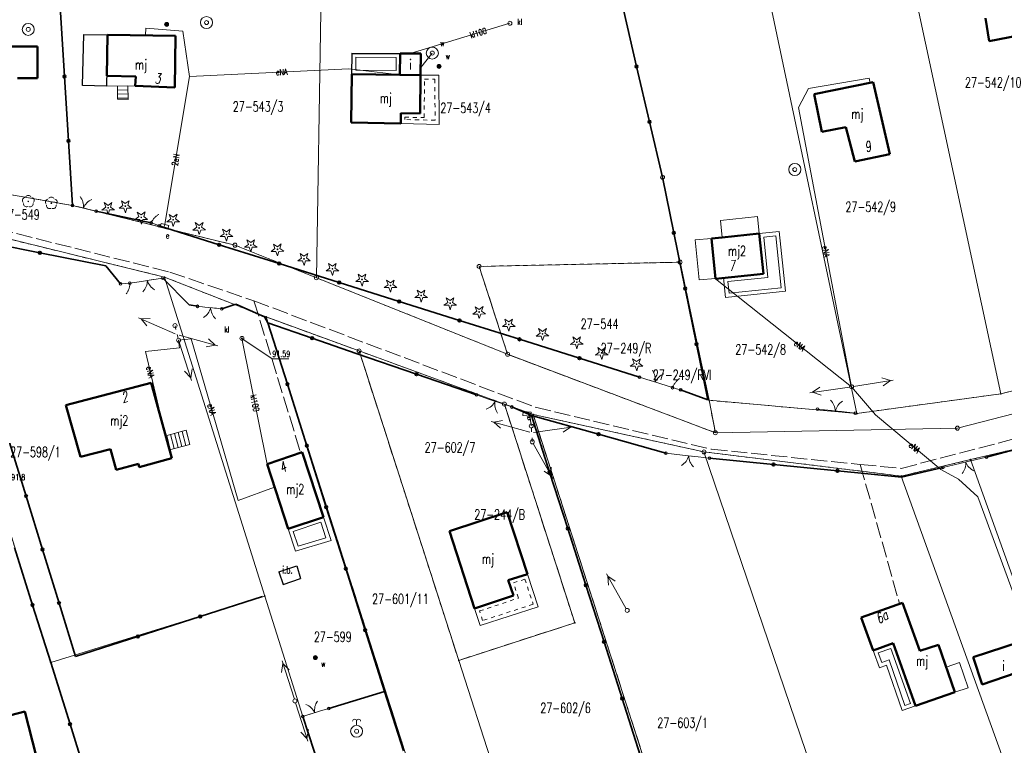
# Model space of a CAD drawing. Header units: metres. Extents: x 7542868 to 7543894, y 5828497 to 5830561.
# Tile 42 of 66: x 7543214 to 7543337, y 5830197 to 5830287. Entities that reach past the tile are written whole.
import ezdxf
from ezdxf.enums import TextEntityAlignment as Align

# ---------------------------------------------------------------- set-up
doc = ezdxf.new("R2010")
doc.units = ezdxf.units.M
for name, pattern in [('2_1', [0]), ('2_BUIB12_02', [0]), ('2_BUIB12_03', [0]), ('3_1', [0]), ('3_EGBB01', [0]), ('3_EGBG08', [0]), ('3_EGBG08W', [1, 0.5, -0.5]), ('3_EGBI17', [0]), ('3_EGBS10', [0]), ('3_EGBS10G', [0]), ('3_EGBT07', [0]), ('4_1', [0]), ('4_SUPE_01', [0]), ('4_SUPK_01', [0]), ('4_SUPT_P_01', [2.5, 2, -0.5]), ('4_SUPW_01', [0]), ('4_SUSM03_02', [0]), ('GDE', [0]), ('GUK', [2, 1.5, -0.5]), ('GUZ', [1, 0.5, -0.5])]:
    doc.linetypes.add(name, pattern=pattern)
doc.layers.get('0').update_dxf_attribs({"color": 250, "linetype": 'CONTINUOUS', "lineweight": 100})
for name, color, linetype, lineweight in [('BUIB_E_T_6', 7, 'CONTINUOUS', 18), ('BUIB_L_10', 7, '2_BUIB12_02', 25), ('Dzialki', 7, 'GDE', 18), ('EADTD_T_0', 7, 'CONTINUOUS', 25), ('EGBB_E_T_0', 7, 'CONTINUOUS', 25), ('EGBB_L_0', 7, '3_EGBB01', 50), ('EGBE_L_0', 7, '3_EGBT07', 18), ('EGBE_L_1', 7, '3_EGBG08', 18), ('EGBE_L_3', 7, '3_EGBS10', 18), ('EGBE_L_8', 7, '3_1', 18), ('Kontury', 3, 'GUK', 18), ('KTOK_L_1', 7, '2_1', 18), ('KTOK_L_3', 7, '2_1', 18), ('KTOK_L_4', 7, 'CONTINUOUS', 35), ('Numery_dzialek', 7, 'CONTINUOUS', 13), ('Numery_konturow', 3, 'CONTINUOUS', 13), ('Numery_uzytkow', 7, 'CONTINUOUS', 13), ('OBOP_T_0', 3, 'CONTINUOUS', 18), ('OBOP_T_1', 3, 'CONTINUOUS', 18), ('Punkty', 7, 'CONTINUOUS', 18), ('RTPW_T_0', 7, 'CONTINUOUS', 15), ('SUPE_E_T_3', 1, 'CONTINUOUS', 15), ('SUPE_L_3', 1, '4_SUPE_01', 18), ('SUPK_E_T_1', 34, 'CONTINUOUS', 15), ('SUPK_L_1', 34, '4_SUPK_01', 18), ('SUPP_L_6', 30, '4_SUPT_P_01', 18), ('SUPW_L_1', 5, '4_SUPW_01', 18), ('SUSM_L_4', 7, 'CONTINUOUS', 18), ('SUSM_T_3', 7, 'CONTINUOUS', 18), ('SUTK_T_0', 7, 'CONTINUOUS', 18), ('SUUE_E_T_2', 7, 'CONTINUOUS', 15), ('SUUE_T_3', 7, 'CONTINUOUS', 18), ('SUUK_E_T_3', 7, 'CONTINUOUS', 15), ('SUUK_T_2', 34, 'CONTINUOUS', 18), ('SUUK_T_4', 7, 'CONTINUOUS', 18), ('SUUW_E_T_1', 7, 'CONTINUOUS', 15), ('SUUW_E_T_8', 7, 'CONTINUOUS', 15), ('SUUW_T_1', 7, 'CONTINUOUS', 18), ('SUUW_T_11', 7, 'CONTINUOUS', 18), ('SUUW_T_2', 7, 'CONTINUOUS', 18), ('Uzytki', 7, 'GUZ', 18)]:
    doc.layers.add(name, color=color, linetype=linetype, lineweight=lineweight)
doc.styles.get("Standard").update_dxf_attribs({"font": 'Simplex.SHX', "width": 0.75})

# ---------------------------------------------------------------- blocks, each defined once
blk = doc.blocks.new('GRO')
at = {"linetype": 'CONTINUOUS'}
blk.add_circle((0, 0), 0.045, dxfattribs=at)
blk = doc.blocks.new('GRT')
at = {"linetype": 'CONTINUOUS'}
blk.add_circle((0, 0), 0.25, dxfattribs=at)
blk = doc.blocks.new('2_OBOP02_01')
at = {"linetype": 'CONTINUOUS'}
blk.add_circle((0, 0), 0.045, dxfattribs=at)
for centre, start, end in [((-0.36, 0.12), 102.1445, 221.86), ((0, 0.38), 30.1401, 149.8599), ((0.36, 0.12), 318.14, 77.8555), ((-0.22, -0.3), 174.1482, 293.8542), ((0.22, -0.3), 246.1458, 5.8518)]:
    blk.add_arc(centre, 0.375, start, end, dxfattribs=at)
blk = doc.blocks.new('2_OBOP01_01')
at = {"linetype": 'CONTINUOUS'}
for p, q in [((-0.78225, -0.26495), (-0.3012, 0.09375)), ((-0.3012, 0.09375), (-0.4937, 0.6621)), ((-0.4937, 0.6621), (-0.0039, 0.31545)), ((-0.0039, 0.31545), (0.4771, 0.67415)), ((0.4771, 0.67415), (0.2988, 0.1012)), ((0.2988, 0.1012), (0.7886, -0.24545)), ((-0.18225, -0.2575), (-0.78225, -0.26495)), ((0.01025, -0.82585), (-0.18225, -0.2575)), ((0.1886, -0.2529), (0.01025, -0.82585)), ((0.7886, -0.24545), (0.1886, -0.2529))]:
    blk.add_line(p, q, dxfattribs=at)
blk.add_circle((0, 0), 0.045, dxfattribs=at)
blk = doc.blocks.new('4_SUSM04_01')
at = {"linetype": 'CONTINUOUS'}
blk.add_circle((0, 0), 0.25, dxfattribs=at)
blk = doc.blocks.new('4_SUPS01_05')
at = {"linetype": 'CONTINUOUS'}
blk.add_circle((0, 0), 0.0625, dxfattribs=at)
blk = doc.blocks.new('4_SUUS18_01')
at = {"linetype": 'CONTINUOUS'}
for p, q in [((0.5, 0.25), (-0.5, 0.25)), ((-0.5, 0.25), (-0.5, -0.25)), ((0.5, -0.25), (0.5, 0.25)), ((-0.5, -0.25), (0.5, -0.25))]:
    blk.add_line(p, q, dxfattribs=at)
blk = doc.blocks.new('4_SUUS22_01')
at = {"linetype": 'CONTINUOUS'}
blk.add_circle((0, 0), 0.25, dxfattribs=at)
blk = doc.blocks.new('4_SUUS15_05')
at = {"linetype": 'CONTINUOUS'}
blk.add_circle((0, 0), 0.25, dxfattribs=at)
blk = doc.blocks.new('4_SUUS31_01')
at = {"linetype": 'CONTINUOUS'}
for radius in [0.25, 0.225, 0.2, 0.175, 0.15, 0.125, 0.1, 0.075, 0.05, 0.025, 0.00715]:
    blk.add_circle((0, 0), radius, dxfattribs=at)
blk = doc.blocks.new('4_SUUS13')
at = {"linetype": 'CONTINUOUS'}
for radius in [0.75, 0.25]:
    blk.add_circle((0, 0), radius, dxfattribs=at)
blk = doc.blocks.new('4_SUUS14')
at = {"linetype": 'CONTINUOUS'}
blk.add_line((0, 0.75), (0, 1.25), dxfattribs=at)
for radius in [0.75, 0.25]:
    blk.add_circle((0, 0), radius, dxfattribs=at)
for centre in [(-0.25, 1.25), (0.25, 1.25)]:
    blk.add_arc(centre, 0.25, 0, 180, dxfattribs=at)

msp = doc.modelspace()

# ---------------------------------------------------------------- linework, layer by layer
at = {"layer": 'BUIB_L_10', "linetype": '2_BUIB12_03'}
for p, q in [((7543222.17, 5830278.87), (7543222.34, 5830285.23)), ((7543222.34, 5830285.23), (7543225.29, 5830285.22)), ((7543225.29, 5830285.22), (7543225.17, 5830278.81)), ((7543255.74, 5830280.31), (7543255.78, 5830282.83)), ((7543255.78, 5830282.83), (7543261.76, 5830282.88)), ((7543261.76, 5830282.88), (7543261.74, 5830280.23)), ((7543261.74, 5830280.23), (7543255.74, 5830280.31)), ((7543225.17, 5830278.81), (7543222.17, 5830278.87)), ((7543246.66, 5830218.32), (7543248.87, 5830219.05)), ((7543248.87, 5830219.05), (7543249.35, 5830217.46)), ((7543246.66, 5830218.32), (7543247.19, 5830216.74)), ((7543247.19, 5830216.74), (7543249.35, 5830217.46))]:
    msp.add_line(p, q, dxfattribs=at)
at = {"layer": 'Dzialki'}
for p, q in [((7543318.68, 5830238.04), (7543307.64, 5830290.18)), ((7543336.59, 5830240.48), (7543325.7, 5830291.27)), ((7543220.94, 5830263.95), (7543219.43, 5830288.03)), ((7543251.32, 5830254.94), (7543251.9, 5830288.08)), ((7543289.61, 5830288.15), (7543294.45, 5830267.46)), ((7543190.86, 5830269.22), (7543220.94, 5830263.95)), ((7543294.45, 5830267.46), (7543296.64, 5830256.88)), ((7543241.18, 5830259), (7543220.94, 5830263.95)), ((7543218.22, 5830207.02), (7543200.8, 5830262.76)), ((7543232.4, 5830255.02), (7543200.8, 5830262.76)), ((7543251.32, 5830254.94), (7543241.18, 5830259)), ((7543296.64, 5830256.88), (7543271.6, 5830256.35)), ((7543271.6, 5830256.35), (7543275.15, 5830245.41)), ((7543296.64, 5830256.88), (7543300.25, 5830239.67)), ((7543244.89, 5830215.27), (7543232.4, 5830255.02)), ((7543245.06, 5830250.06), (7543232.4, 5830255.02)), ((7543275.15, 5830245.41), (7543251.32, 5830254.94)), ((7543270.21, 5830171.27), (7543245.06, 5830250.06)), ((7543256.65, 5830245.83), (7543245.06, 5830250.06)), ((7543269.06, 5830207.28), (7543256.65, 5830245.83)), ((7543274.75, 5830239.21), (7543256.65, 5830245.83)), ((7543275.15, 5830245.41), (7543301.04, 5830235.63)), ((7543336.59, 5830240.48), (7543354.05, 5830244.86)), ((7543331.2, 5830236.2), (7543354.62, 5830242.19)), ((7543318.68, 5830238.04), (7543336.59, 5830240.48)), ((7543283.52, 5830211.95), (7543274.75, 5830239.21)), ((7543274.75, 5830239.21), (7543278.32, 5830237.91)), ((7543300.25, 5830239.67), (7543318.68, 5830238.04)), ((7543300.25, 5830239.67), (7543301.04, 5830235.63)), ((7543299.61, 5830233.25), (7543278.32, 5830237.91)), ((7543278.32, 5830237.91), (7543294.37, 5830188.05)), ((7543301.04, 5830235.63), (7543331.2, 5830236.2)), ((7543341.58, 5830234.36), (7543332.83, 5830232.28)), ((7543324.24, 5830160.85), (7543299.61, 5830233.25)), ((7543324.2, 5830230.24), (7543299.61, 5830233.25)), ((7543332.83, 5830232.28), (7543324.2, 5830230.24)), ((7543354.85, 5830170.79), (7543332.83, 5830232.28)), ((7543346.6, 5830168.1), (7543324.2, 5830230.24)), ((7543218.22, 5830207.02), (7543244.89, 5830215.27)), ((7543257.95, 5830174.14), (7543244.89, 5830215.27)), ((7543269.06, 5830207.28), (7543283.52, 5830211.95)), ((7543230.29, 5830168.63), (7543218.22, 5830207.02)), ((7543276.93, 5830182.82), (7543269.06, 5830207.28))]:
    msp.add_line(p, q, dxfattribs=at)
at = {"layer": 'EGBB_L_0', "linetype": '3_EGBB01'}
for p, q in [((7543335.15, 5830284.42), (7543334.67, 5830287.26)), ((7543342.7, 5830285.86), (7543335.15, 5830284.42)), ((7543225.21, 5830280.09), (7543225.29, 5830285.22)), ((7543233.79, 5830285.09), (7543225.29, 5830285.22)), ((7543233.7, 5830278.65), (7543233.79, 5830285.09)), ((7543216.58, 5830283.76), (7543213.28, 5830283.74)), ((7543216.58, 5830283.76), (7543216.59, 5830279.81)), ((7543261.76, 5830282.88), (7543261.74, 5830280.23)), ((7543264.33, 5830282.86), (7543261.76, 5830282.88)), ((7543264.31, 5830280.18), (7543264.33, 5830282.86)), ((7543216.59, 5830279.81), (7543214.09, 5830279.8)), ((7543225.21, 5830280.09), (7543228.81, 5830280.03)), ((7543228.81, 5830280.03), (7543228.75, 5830278.84)), ((7543255.65, 5830274.26), (7543255.74, 5830280.31)), ((7543255.74, 5830280.31), (7543261.74, 5830280.23)), ((7543261.74, 5830280.23), (7543264.31, 5830280.18)), ((7543264.25, 5830275.41), (7543264.31, 5830280.18)), ((7543313.35, 5830277.82), (7543320.71, 5830279.31)), ((7543320.71, 5830279.31), (7543322.79, 5830270.34)), ((7543233.7, 5830278.65), (7543228.75, 5830278.84)), ((7543314.3, 5830273.12), (7543313.35, 5830277.82)), ((7543261.83, 5830274.16), (7543261.85, 5830275.44)), ((7543261.85, 5830275.44), (7543264.25, 5830275.41)), ((7543261.83, 5830274.16), (7543255.65, 5830274.26)), ((7543317.31, 5830273.68), (7543314.3, 5830273.12)), ((7543318.42, 5830269.41), (7543317.31, 5830273.68)), ((7543322.79, 5830270.34), (7543318.42, 5830269.41)), ((7543301.88, 5830259.97), (7543300.54, 5830259.83)), ((7543301.06, 5830254.81), (7543300.54, 5830259.83)), ((7543301.88, 5830259.97), (7543306.51, 5830260.45)), ((7543306.51, 5830260.45), (7543307.04, 5830255.43)), ((7543301.06, 5830254.81), (7543307.04, 5830255.43)), ((7543220.1, 5830239.07), (7543230.76, 5830241.84)), ((7543230.76, 5830241.84), (7543233.31, 5830232.46)), ((7543221.92, 5830232.63), (7543220.1, 5830239.07)), ((7543225.69, 5830233.6), (7543221.92, 5830232.63)), ((7543226.4, 5830231), (7543225.69, 5830233.6)), ((7543245.19, 5830231.72), (7543249.56, 5830233.2)), ((7543249.56, 5830233.2), (7543252.21, 5830225.11)), ((7543229.16, 5830231.75), (7543226.4, 5830231)), ((7543229.26, 5830231.36), (7543229.16, 5830231.75)), ((7543233.31, 5830232.46), (7543229.26, 5830231.36)), ((7543247.81, 5830223.67), (7543245.19, 5830231.72)), ((7543267.89, 5830223.38), (7543275.09, 5830225.74)), ((7543275.09, 5830225.74), (7543277.62, 5830218.03)), ((7543252.21, 5830225.11), (7543247.81, 5830223.67)), ((7543271.03, 5830213.75), (7543267.89, 5830223.38)), ((7543277.62, 5830218.03), (7543275.24, 5830217.25)), ((7543275.24, 5830217.25), (7543275.87, 5830215.35)), ((7543275.87, 5830215.35), (7543271.03, 5830213.75)), ((7543319.19, 5830212.62), (7543324.36, 5830214.46)), ((7543324.36, 5830214.46), (7543326.49, 5830208.45)), ((7543320.68, 5830208.51), (7543319.19, 5830212.62)), ((7543323.2, 5830209.4), (7543320.68, 5830208.51)), ((7543325.97, 5830201.6), (7543323.2, 5830209.4)), ((7543326.49, 5830208.45), (7543328.83, 5830209.21)), ((7543328.83, 5830209.21), (7543330.88, 5830203.3)), ((7543333.17, 5830207.66), (7543338.89, 5830209.53)), ((7543334.27, 5830204.29), (7543333.17, 5830207.66)), ((7543339.98, 5830206.21), (7543334.27, 5830204.29)), ((7543330.88, 5830203.3), (7543325.97, 5830201.6)), ((7543203.75, 5830198.01), (7543214.99, 5830200.89)), ((7543216.4, 5830195.38), (7543214.99, 5830200.89))]:
    msp.add_line(p, q, dxfattribs=at)
at = {"layer": 'EGBE_L_0', "linetype": '3_EGBT07'}
for p, q in [((7543255.74, 5830280.31), (7543255.76, 5830282.93)), ((7543255.76, 5830282.93), (7543261.76, 5830282.88)), ((7543261.76, 5830282.88), (7543261.74, 5830280.23)), ((7543256.25, 5830280.8), (7543256.26, 5830282.43)), ((7543256.26, 5830282.43), (7543261.26, 5830282.38)), ((7543261.26, 5830282.38), (7543261.25, 5830280.74)), ((7543261.25, 5830280.74), (7543256.25, 5830280.8)), ((7543261.74, 5830280.23), (7543255.74, 5830280.31)), ((7543306.51, 5830260.45), (7543308.99, 5830260.71)), ((7543307.04, 5830255.43), (7543306.51, 5830260.45)), ((7543307.06, 5830260), (7543308.55, 5830260.16)), ((7543307.59, 5830254.99), (7543307.06, 5830260)), ((7543308.55, 5830260.16), (7543309.22, 5830253.69)), ((7543308.99, 5830260.71), (7543309.77, 5830253.25)), ((7543302.06, 5830254.91), (7543307.04, 5830255.43)), ((7543302.31, 5830252.47), (7543302.06, 5830254.91)), ((7543302.6, 5830254.47), (7543307.59, 5830254.99)), ((7543302.76, 5830253.02), (7543302.6, 5830254.47)), ((7543309.22, 5830253.69), (7543302.76, 5830253.02)), ((7543309.77, 5830253.25), (7543302.31, 5830252.47)), ((7543252.21, 5830225.11), (7543247.81, 5830223.67)), ((7543248.45, 5830223.35), (7543251.89, 5830224.48)), ((7543251.89, 5830224.48), (7543252.52, 5830222.53)), ((7543253.16, 5830222.2), (7543252.21, 5830225.11)), ((7543247.81, 5830223.67), (7543248.73, 5830220.89)), ((7543249.05, 5830221.51), (7543248.45, 5830223.35)), ((7543248.73, 5830220.89), (7543253.16, 5830222.2)), ((7543252.52, 5830222.53), (7543249.05, 5830221.51)), ((7543320.68, 5830208.51), (7543323.2, 5830209.4)), ((7543323.2, 5830209.4), (7543325.97, 5830201.6)), ((7543321.47, 5830206.35), (7543320.68, 5830208.51)), ((7543321.32, 5830208.21), (7543322.89, 5830208.76)), ((7543321.77, 5830206.99), (7543321.32, 5830208.21)), ((7543322.89, 5830208.76), (7543325.33, 5830201.9)), ((7543322.67, 5830207.33), (7543321.77, 5830206.99)), ((7543324.63, 5830201.66), (7543322.67, 5830207.33)), ((7543322.36, 5830206.68), (7543321.47, 5830206.35)), ((7543324.32, 5830201.02), (7543322.36, 5830206.68)), ((7543325.33, 5830201.9), (7543324.63, 5830201.66)), ((7543325.97, 5830201.6), (7543324.32, 5830201.02))]:
    msp.add_line(p, q, dxfattribs=at)
at = {"layer": 'EGBE_L_1', "linetype": '3_EGBG08'}
for p, q in [((7543264.31, 5830280.18), (7543264.25, 5830275.41)), ((7543266.59, 5830280.17), (7543264.31, 5830280.18)), ((7543266.61, 5830274.04), (7543266.59, 5830280.17)), ((7543261.85, 5830275.44), (7543261.83, 5830274.16)), ((7543264.25, 5830275.41), (7543261.85, 5830275.44)), ((7543261.83, 5830274.16), (7543266.61, 5830274.04)), ((7543277.62, 5830218.03), (7543275.24, 5830217.25)), ((7543278.96, 5830213.95), (7543277.62, 5830218.03)), ((7543275.24, 5830217.25), (7543275.87, 5830215.35)), ((7543275.87, 5830215.35), (7543271.03, 5830213.75)), ((7543271.03, 5830213.75), (7543271.72, 5830211.6)), ((7543271.72, 5830211.6), (7543278.96, 5830213.95))]:
    msp.add_line(p, q, dxfattribs=at)
at = {"layer": 'EGBE_L_1', "linetype": '3_EGBG08W'}
for p, q in [((7543264.74, 5830274.9), (7543264.81, 5830279.68)), ((7543264.81, 5830279.68), (7543266.09, 5830279.67)), ((7543266.09, 5830279.67), (7543266.11, 5830274.56)), ((7543262.33, 5830274.65), (7543262.34, 5830274.93)), ((7543266.11, 5830274.56), (7543262.33, 5830274.65)), ((7543262.34, 5830274.93), (7543264.74, 5830274.9)), ((7543275.88, 5830216.93), (7543277.3, 5830217.4)), ((7543276.5, 5830215.03), (7543275.88, 5830216.93)), ((7543277.3, 5830217.4), (7543278.33, 5830214.27)), ((7543271.66, 5830213.43), (7543276.5, 5830215.03)), ((7543278.33, 5830214.27), (7543272.04, 5830212.23)), ((7543272.04, 5830212.23), (7543271.66, 5830213.43))]:
    msp.add_line(p, q, dxfattribs=at)
at = {"layer": 'EGBE_L_3', "linetype": '3_EGBS10'}
for p, q in [((7543225.17, 5830278.81), (7543225.21, 5830280.09)), ((7543225.21, 5830280.09), (7543228.81, 5830280.03)), ((7543228.81, 5830280.03), (7543228.75, 5830278.84)), ((7543228.75, 5830278.84), (7543225.17, 5830278.81)), ((7543226.55, 5830278.82), (7543227.84, 5830278.83)), ((7543226.56, 5830277.17), (7543226.55, 5830278.82)), ((7543227.86, 5830277.16), (7543226.56, 5830277.17)), ((7543235.1, 5830235.94), (7543232.55, 5830235.24)), ((7543232.55, 5830235.24), (7543233.03, 5830233.51)), ((7543235.54, 5830234.16), (7543235.1, 5830235.94))]:
    msp.add_line(p, q, dxfattribs=at)
at = {"layer": 'EGBE_L_3', "linetype": '3_1'}
for p, q in [((7543227.84, 5830278.83), (7543226.55, 5830278.81)), ((7543227.84, 5830278.33), (7543226.55, 5830278.31)), ((7543227.85, 5830277.83), (7543226.55, 5830277.81)), ((7543227.86, 5830277.33), (7543226.56, 5830277.31)), ((7543233.12, 5830233.54), (7543232.68, 5830235.27)), ((7543233.61, 5830233.66), (7543233.16, 5830235.41)), ((7543234.09, 5830233.79), (7543233.64, 5830235.54)), ((7543234.58, 5830233.91), (7543234.12, 5830235.67)), ((7543235.06, 5830234.04), (7543234.61, 5830235.8)), ((7543235.54, 5830234.16), (7543235.09, 5830235.93))]:
    msp.add_line(p, q, dxfattribs=at)
at = {"layer": 'EGBE_L_3', "linetype": '3_EGBS10G'}
for p, q in [((7543227.84, 5830278.83), (7543227.86, 5830277.16)), ((7543233.03, 5830233.51), (7543235.54, 5830234.16))]:
    msp.add_line(p, q, dxfattribs=at)
at = {"layer": 'EGBE_L_8', "linetype": '3_EGBI17'}
for p, q in [((7543301.66, 5830262.06), (7543306.28, 5830262.55)), ((7543301.88, 5830259.97), (7543301.66, 5830262.06)), ((7543306.28, 5830262.55), (7543306.51, 5830260.45)), ((7543298.51, 5830259.67), (7543300.54, 5830259.83)), ((7543299.02, 5830254.66), (7543298.51, 5830259.67)), ((7543300.54, 5830259.83), (7543301.04, 5830254.86)), ((7543306.51, 5830260.45), (7543301.88, 5830259.97)), ((7543301.04, 5830254.86), (7543299.02, 5830254.66)), ((7543331.45, 5830206.99), (7543329.8, 5830206.42)), ((7543332.53, 5830203.87), (7543331.45, 5830206.99)), ((7543329.8, 5830206.42), (7543330.88, 5830203.3)), ((7543330.88, 5830203.3), (7543332.53, 5830203.87))]:
    msp.add_line(p, q, dxfattribs=at)
at = {"layer": 'Kontury'}
for p, q in [((7543200.8, 5830262.76), (7543218.22, 5830207.02)), ((7543271.6, 5830256.35), (7543296.64, 5830256.88)), ((7543275.15, 5830245.41), (7543271.6, 5830256.35)), ((7543296.64, 5830256.88), (7543300.25, 5830239.67)), ((7543270.21, 5830171.27), (7543245.06, 5830250.06)), ((7543245.06, 5830250.06), (7543256.65, 5830245.83)), ((7543256.65, 5830245.83), (7543269.06, 5830207.28)), ((7543301.04, 5830235.63), (7543275.15, 5830245.41)), ((7543283.52, 5830211.95), (7543274.75, 5830239.21)), ((7543274.75, 5830239.21), (7543278.32, 5830237.91)), ((7543300.25, 5830239.67), (7543301.04, 5830235.63)), ((7543278.32, 5830237.91), (7543294.37, 5830188.05)), ((7543269.06, 5830207.28), (7543283.52, 5830211.95)), ((7543218.22, 5830207.02), (7543230.29, 5830168.63))]:
    msp.add_line(p, q, dxfattribs=at)
at = {"layer": 'KTOK_L_1'}
for p, q in [((7543220.94, 5830263.95), (7543221.82, 5830263.74)), ((7543221.57, 5830263.8), (7543223.03, 5830263.44)), ((7543223.03, 5830263.44), (7543223.9, 5830263.23)), ((7543231.01, 5830254.71), (7543229.53, 5830254.48)), ((7543232.2, 5830254.88), (7543230.77, 5830254.67)), ((7543229.53, 5830254.48), (7543228.09, 5830254.27)), ((7543237.41, 5830251.28), (7543236.5, 5830251.38)), ((7543238.9, 5830251.13), (7543237.41, 5830251.28)), ((7543239.56, 5830251.06), (7543238.65, 5830251.15)), ((7543291.58, 5830242.56), (7543293.05, 5830242.1)), ((7543292.81, 5830242.17), (7543294.24, 5830241.72)), ((7543294.24, 5830241.72), (7543295.71, 5830241.25)), ((7543272.89, 5830239.79), (7543271.28, 5830240.34)), ((7543274.31, 5830239.31), (7543272.89, 5830239.79)), ((7543275.68, 5830238.84), (7543274.07, 5830239.39)), ((7543313.75, 5830238.57), (7543315.49, 5830238.39)), ((7543315.24, 5830238.41), (7543316.73, 5830238.26)), ((7543316.73, 5830238.26), (7543318.47, 5830238.08)), ((7543296.96, 5830232.84), (7543294.86, 5830233.08)), ((7543298.45, 5830232.67), (7543296.96, 5830232.84)), ((7543300.31, 5830232.45), (7543298.2, 5830232.7)), ((7543334.83, 5830232.6), (7543332.71, 5830232.1)), ((7543331.5, 5830231.81), (7543329.38, 5830231.31)), ((7543332.96, 5830232.16), (7543331.5, 5830231.81)), ((7543249.62, 5830200.29), (7543250.65, 5830200.61)), ((7543250.41, 5830200.53), (7543251.84, 5830200.97)), ((7543251.84, 5830200.97), (7543252.87, 5830201.28))]:
    msp.add_line(p, q, dxfattribs=at)
for centre in [(7543220.94, 5830263.95), (7543223.9, 5830263.23), (7543232.2, 5830254.88), (7543228.09, 5830254.27), (7543236.5, 5830251.38), (7543239.56, 5830251.06), (7543291.58, 5830242.56), (7543295.71, 5830241.25), (7543271.28, 5830240.34), (7543275.68, 5830238.84), (7543313.75, 5830238.57), (7543318.47, 5830238.08), (7543294.86, 5830233.08), (7543300.31, 5830232.45), (7543334.83, 5830232.6), (7543329.38, 5830231.31), (7543252.87, 5830201.28), (7543249.62, 5830200.29)]:
    msp.add_circle(centre, 0.17, dxfattribs=at)
for centre, start, end in [((7543220.31, 5830263.82), 354.1812, 38.2555), ((7543224.16, 5830262.88), 114.2179, 158.2922), ((7543228.27, 5830254.58), 316.4792, 0.5535), ((7543232.19, 5830255.16), 196.4424, 240.5168), ((7543236.21, 5830251.68), 302.0853, 346.1597), ((7543240.15, 5830251.28), 182.0486, 226.1229), ((7543291.55, 5830242.28), 350.3269, 34.4013), ((7543295.33, 5830241.08), 110.3636, 154.438), ((7543271.81, 5830240.45), 289.1565, 333.2308), ((7543275.56, 5830239.17), 169.1197, 213.1941), ((7543313.98, 5830238.26), 2.0435, 46.1178), ((7543317.93, 5830237.86), 122.0802, 166.1546), ((7543295.77, 5830233.26), 301.3718, 345.4462), ((7543299.71, 5830232.8), 181.3351, 225.4094), ((7543330.24, 5830231.8), 321.2981, 5.3724), ((7543334.09, 5830232.71), 201.2614, 245.3357), ((7543253.1, 5830201.06), 144.8274, 188.9018), ((7543249.31, 5830199.91), 24.7907, 68.865)]:
    msp.add_arc(centre, 2, start, end, dxfattribs=at)
at = {"layer": 'KTOK_L_3'}
for p, q in [((7543230.78, 5830261.88), (7543230.82, 5830261.97)), ((7543230.82, 5830261.97), (7543230.87, 5830262.05)), ((7543230.87, 5830262.05), (7543230.93, 5830262.13)), ((7543230.93, 5830262.13), (7543230.98, 5830262.21)), ((7543230.98, 5830262.21), (7543231.04, 5830262.28)), ((7543231.04, 5830262.28), (7543231.11, 5830262.35)), ((7543231.11, 5830262.35), (7543231.17, 5830262.43)), ((7543231.17, 5830262.43), (7543231.24, 5830262.48)), ((7543231.24, 5830262.48), (7543231.31, 5830262.55)), ((7543231.31, 5830262.55), (7543231.37, 5830262.6)), ((7543231.37, 5830262.6), (7543231.44, 5830262.66)), ((7543231.44, 5830262.66), (7543231.51, 5830262.71)), ((7543231.51, 5830262.71), (7543231.59, 5830262.76)), ((7543231.59, 5830262.76), (7543231.66, 5830262.8)), ((7543231.66, 5830262.8), (7543231.69, 5830262.81)), ((7543230.73, 5830261.79), (7543230.78, 5830261.88)), ((7543230.73, 5830261.79), (7543231.23, 5830261.6)), ((7543231.23, 5830261.6), (7543231.73, 5830261.41)), ((7543227.51, 5830254.22), (7543226.92, 5830254.17)), ((7543228.09, 5830254.27), (7543227.51, 5830254.22)), ((7543227.91, 5830253.42), (7543227.87, 5830253.33)), ((7543227.95, 5830253.51), (7543227.91, 5830253.42)), ((7543227.98, 5830253.6), (7543227.95, 5830253.51)), ((7543228.01, 5830253.69), (7543227.98, 5830253.6)), ((7543228.03, 5830253.78), (7543228.01, 5830253.69)), ((7543228.05, 5830253.87), (7543228.03, 5830253.78)), ((7543228.07, 5830253.98), (7543228.05, 5830253.87)), ((7543228.08, 5830254.07), (7543228.07, 5830253.98)), ((7543228.09, 5830254.17), (7543228.08, 5830254.07)), ((7543228.09, 5830254.27), (7543228.09, 5830254.17)), ((7543227.64, 5830252.95), (7543227.61, 5830252.93)), ((7543227.69, 5830253.02), (7543227.64, 5830252.95)), ((7543227.74, 5830253.1), (7543227.69, 5830253.02)), ((7543227.79, 5830253.17), (7543227.74, 5830253.1)), ((7543227.83, 5830253.25), (7543227.79, 5830253.17)), ((7543227.87, 5830253.33), (7543227.83, 5830253.25)), ((7543296.46, 5830242.3), (7543296.53, 5830242.35)), ((7543296.53, 5830242.35), (7543296.55, 5830242.37)), ((7543295.71, 5830241.25), (7543295.75, 5830241.34)), ((7543295.71, 5830241.25), (7543296.21, 5830241.11)), ((7543295.75, 5830241.34), (7543295.79, 5830241.44)), ((7543295.79, 5830241.44), (7543295.83, 5830241.52)), ((7543295.83, 5830241.52), (7543295.88, 5830241.61)), ((7543295.88, 5830241.61), (7543295.92, 5830241.69)), ((7543295.92, 5830241.69), (7543295.97, 5830241.77)), ((7543295.97, 5830241.77), (7543296.03, 5830241.85)), ((7543296.03, 5830241.85), (7543296.08, 5830241.93)), ((7543296.08, 5830241.93), (7543296.14, 5830241.99)), ((7543296.14, 5830241.99), (7543296.21, 5830242.07)), ((7543296.21, 5830242.07), (7543296.26, 5830242.13)), ((7543296.21, 5830241.11), (7543296.71, 5830240.98)), ((7543296.26, 5830242.13), (7543296.32, 5830242.19)), ((7543296.32, 5830242.19), (7543296.39, 5830242.25)), ((7543296.39, 5830242.25), (7543296.46, 5830242.3))]:
    msp.add_line(p, q, dxfattribs=at)
for centre in [(7543230.73, 5830261.79), (7543231.73, 5830261.41), (7543226.92, 5830254.17), (7543228.09, 5830254.27), (7543295.71, 5830241.25), (7543296.71, 5830240.98)]:
    msp.add_circle(centre, 0.17, dxfattribs=at)
at = {"layer": 'KTOK_L_4'}
for p, q in [((7543219.43, 5830288.03), (7543219.93, 5830280)), ((7543291.22, 5830281.25), (7543289.61, 5830288.15)), ((7543292.84, 5830274.36), (7543291.22, 5830281.25)), ((7543219.93, 5830280), (7543220.44, 5830271.98)), ((7543294.45, 5830267.46), (7543292.84, 5830274.36)), ((7543220.44, 5830271.98), (7543220.94, 5830263.95)), ((7543295.86, 5830260.53), (7543294.45, 5830267.46)), ((7543223.9, 5830263.23), (7543230.73, 5830261.79)), ((7543231.73, 5830261.41), (7543239.21, 5830259.05)), ((7543208.64, 5830259.66), (7543216.88, 5830258.05)), ((7543297.28, 5830253.6), (7543295.86, 5830260.53)), ((7543239.21, 5830259.05), (7543246.69, 5830256.7)), ((7543216.88, 5830258.05), (7543225.11, 5830256.44)), ((7543225.11, 5830256.44), (7543226.92, 5830254.17)), ((7543246.69, 5830256.7), (7543254.17, 5830254.34)), ((7543232.2, 5830254.88), (7543235.47, 5830251.57)), ((7543254.17, 5830254.34), (7543261.65, 5830251.99)), ((7543298.69, 5830246.67), (7543297.28, 5830253.6)), ((7543235.47, 5830251.57), (7543236.5, 5830251.38)), ((7543239.56, 5830251.06), (7543241.3, 5830251.64)), ((7543241.3, 5830251.64), (7543244.86, 5830250.06)), ((7543261.65, 5830251.99), (7543269.14, 5830249.63)), ((7543244.86, 5830250.06), (7543245.29, 5830249.33)), ((7543245.29, 5830249.33), (7543250.79, 5830247.42)), ((7543245.29, 5830249.33), (7543247.71, 5830241.67)), ((7543269.14, 5830249.63), (7543276.62, 5830247.27)), ((7543250.79, 5830247.42), (7543256.3, 5830245.52)), ((7543276.62, 5830247.27), (7543284.1, 5830244.92)), ((7543300.1, 5830239.74), (7543298.69, 5830246.67)), ((7543256.3, 5830245.52), (7543263.79, 5830242.93)), ((7543284.1, 5830244.92), (7543291.58, 5830242.56)), ((7543263.79, 5830242.93), (7543271.28, 5830240.34)), ((7543247.71, 5830241.67), (7543250.14, 5830234.02)), ((7543296.71, 5830240.98), (7543300.1, 5830239.74)), ((7543278.12, 5830237.8), (7543275.68, 5830238.84)), ((7543278.12, 5830237.8), (7543280.38, 5830230.74)), ((7543278.12, 5830237.8), (7543286.49, 5830235.44)), ((7543286.49, 5830235.44), (7543294.86, 5830233.08)), ((7543213.09, 5830234.41), (7543215.15, 5830227.75)), ((7543250.14, 5830234.02), (7543252.56, 5830226.36)), ((7543334.83, 5830232.6), (7543341.51, 5830234.38)), ((7543300.31, 5830232.45), (7543308.28, 5830231.67)), ((7543308.28, 5830231.67), (7543316.24, 5830230.89)), ((7543324.21, 5830230.11), (7543329.38, 5830231.31)), ((7543280.38, 5830230.74), (7543282.64, 5830223.69)), ((7543316.24, 5830230.89), (7543324.21, 5830230.11)), ((7543215.15, 5830227.75), (7543217.2, 5830221.08)), ((7543252.56, 5830226.36), (7543254.98, 5830218.7)), ((7543282.64, 5830223.69), (7543284.9, 5830216.63)), ((7543215.97, 5830214.17), (7543213.72, 5830221.33)), ((7543217.2, 5830221.08), (7543219.26, 5830214.42)), ((7543254.98, 5830218.7), (7543257.4, 5830211.04)), ((7543284.9, 5830216.63), (7543287.16, 5830209.58)), ((7543218.22, 5830207.02), (7543215.97, 5830214.17)), ((7543219.26, 5830214.42), (7543221.31, 5830207.76)), ((7543236.85, 5830212.74), (7543244.62, 5830215.23)), ((7543229.08, 5830210.25), (7543236.85, 5830212.74)), ((7543257.4, 5830211.04), (7543259.83, 5830203.39)), ((7543221.31, 5830207.76), (7543229.08, 5830210.25)), ((7543287.16, 5830209.58), (7543289.42, 5830202.52)), ((7543220.63, 5830199.34), (7543218.22, 5830207.02)), ((7543252.87, 5830201.28), (7543259.83, 5830203.39)), ((7543259.83, 5830203.39), (7543262.19, 5830196)), ((7543289.42, 5830202.52), (7543291.68, 5830195.47)), ((7543252.05, 5830192.89), (7543249.62, 5830200.29)), ((7543223.05, 5830191.66), (7543220.63, 5830199.34))]:
    msp.add_line(p, q, dxfattribs=at)
for centre in [(7543291.22, 5830281.25), (7543219.93, 5830280), (7543292.84, 5830274.36), (7543220.44, 5830271.98), (7543295.86, 5830260.53), (7543239.21, 5830259.05), (7543216.88, 5830258.05), (7543246.69, 5830256.7), (7543254.17, 5830254.34), (7543297.28, 5830253.6), (7543261.65, 5830251.99), (7543269.14, 5830249.63), (7543250.79, 5830247.42), (7543276.62, 5830247.27), (7543298.69, 5830246.67), (7543284.1, 5830244.92), (7543263.79, 5830242.93), (7543247.71, 5830241.67), (7543286.49, 5830235.44), (7543250.14, 5830234.02), (7543308.28, 5830231.67), (7543280.38, 5830230.74), (7543316.24, 5830230.89), (7543215.15, 5830227.75), (7543252.56, 5830226.36), (7543282.64, 5830223.69), (7543217.2, 5830221.08), (7543254.98, 5830218.7), (7543284.9, 5830216.63), (7543215.97, 5830214.17), (7543219.26, 5830214.42), (7543236.85, 5830212.74), (7543229.08, 5830210.25), (7543257.4, 5830211.04), (7543287.16, 5830209.58), (7543289.42, 5830202.52), (7543220.63, 5830199.34)]:
    msp.add_circle(centre, 0.17, dxfattribs=at)
at = {"layer": 'SUPE_L_3', "linetype": '4_SUPE_01'}
for p, q in [((7543230.05, 5830285.14), (7543230.06, 5830286.04)), ((7543230.06, 5830286.04), (7543234.68, 5830285.64)), ((7543234.68, 5830285.64), (7543235.53, 5830280.01)), ((7543235.53, 5830280.01), (7543255.37, 5830280.95)), ((7543255.37, 5830280.95), (7543261.74, 5830280.23)), ((7543235.53, 5830280.01), (7543232.4, 5830261.35)), ((7543312.65, 5830278.5), (7543320.19, 5830279.82)), ((7543320.19, 5830279.82), (7543320.32, 5830279.18)), ((7543311.39, 5830276.14), (7543312.65, 5830278.5)), ((7543318, 5830241.37), (7543311.39, 5830276.14)), ((7543318, 5830241.37), (7543301.06, 5830254.81)), ((7543233.75, 5830247.97), (7543229.16, 5830249.95)), ((7543230.6, 5830249.88), (7543229.48, 5830249.81)), ((7543230.2, 5830248.96), (7543229.48, 5830249.81)), ((7543234.16, 5830247.16), (7543235.73, 5830247.33)), ((7543239.04, 5830246.47), (7543234.22, 5830247.8)), ((7543235.73, 5830247.33), (7543241.56, 5830227.21)), ((7543238.71, 5830246.56), (7543237.88, 5830247.31)), ((7543230.04, 5830245.77), (7543234.29, 5830246.23)), ((7543234.29, 5830246.23), (7543234.16, 5830247.16)), ((7543235.78, 5830242.16), (7543234.24, 5830246.92)), ((7543238.71, 5830246.56), (7543237.61, 5830246.35)), ((7543232.23, 5830236.44), (7543230.04, 5830245.77)), ((7543235.67, 5830242.49), (7543235.84, 5830243.6)), ((7543235.67, 5830242.49), (7543234.89, 5830243.29)), ((7543321.78, 5830242.46), (7543322.84, 5830242.12)), ((7543312.81, 5830240.62), (7543317.75, 5830241.33)), ((7543313.15, 5830240.67), (7543314.07, 5830241.31)), ((7543318, 5830241.37), (7543320.97, 5830237.87)), ((7543318.25, 5830241.4), (7543323.19, 5830242.18)), ((7543321.93, 5830241.48), (7543322.84, 5830242.12)), ((7543313.15, 5830240.67), (7543314.21, 5830240.32)), ((7543277.57, 5830237.99), (7543277.91, 5830237.87)), ((7543277.91, 5830237.87), (7543278.09, 5830236.48)), ((7543320.97, 5830237.87), (7543329.12, 5830231.05)), ((7543277.91, 5830235.7), (7543273.09, 5830237.04)), ((7543274.52, 5830237.16), (7543273.42, 5830236.95)), ((7543274.25, 5830236.2), (7543273.42, 5830236.95)), ((7543278.39, 5830235.67), (7543283.34, 5830236.38)), ((7543281.94, 5830236.69), (7543283, 5830236.33)), ((7543282.08, 5830235.7), (7543283, 5830236.33)), ((7543280.8, 5830229.92), (7543278.35, 5830234.28)), ((7543280.63, 5830230.23), (7543280.57, 5830231.35)), ((7543280.63, 5830230.23), (7543279.7, 5830230.85)), ((7543329.12, 5830231.05), (7543331.34, 5830229.84)), ((7543241.56, 5830227.21), (7543246.12, 5830228.87)), ((7543331.34, 5830229.84), (7543333.75, 5830227.65)), ((7543333.75, 5830227.65), (7543338.73, 5830214.12)), ((7543289.93, 5830213.71), (7543287.48, 5830218.07)), ((7543287.7, 5830216.65), (7543287.65, 5830217.77)), ((7543288.57, 5830217.14), (7543287.65, 5830217.77)), ((7543246.99, 5830205.78), (7543247.16, 5830206.88)), ((7543248.59, 5830202.46), (7543247.05, 5830207.21)), ((7543247.94, 5830206.08), (7543247.16, 5830206.88)), ((7543250.26, 5830197.22), (7543248.74, 5830201.98)), ((7543250.15, 5830197.55), (7543249.37, 5830198.35)), ((7543250.15, 5830197.55), (7543250.33, 5830198.65))]:
    msp.add_line(p, q, dxfattribs=at)
at = {"layer": 'SUPK_L_1', "linetype": '4_SUPK_01'}
for p, q in [((7543275.43, 5830286.64), (7543262.99, 5830282.87)), ((7543242.05, 5830247.39), (7543245.19, 5830231.72))]:
    msp.add_line(p, q, dxfattribs=at)
at = {"layer": 'SUPK_L_1', "linetype": '4_1'}
for p, q in [((7543275.43, 5830286.64), (7543262.99, 5830282.87)), ((7543242.05, 5830247.39), (7543245.19, 5830231.72))]:
    msp.add_line(p, q, dxfattribs=at)
at = {"layer": 'SUPP_L_6', "linetype": '4_SUPT_P_01'}
for p, q in [((7543201.85, 5830263.5), (7543233.06, 5830255.64)), ((7543233.06, 5830255.64), (7543243.55, 5830252.06)), ((7543243.55, 5830252.06), (7543278.57, 5830238.82)), ((7543243.55, 5830252.06), (7543249.37, 5830233.13)), ((7543278.57, 5830238.82), (7543300.54, 5830233.58)), ((7543324.19, 5830231.19), (7543354.12, 5830239.02)), ((7543300.54, 5830233.58), (7543319.08, 5830231.68)), ((7543319.08, 5830231.68), (7543324.19, 5830231.19)), ((7543319.08, 5830231.68), (7543323.98, 5830214.32))]:
    msp.add_line(p, q, dxfattribs=at)
at = {"layer": 'SUPW_L_1', "linetype": '4_SUPW_01'}
msp.add_line((7543265.77, 5830282.93), (7543264.32, 5830281.15), dxfattribs=at)
at = {"layer": 'SUPW_L_1', "linetype": '4_1'}
msp.add_line((7543265.77, 5830282.93), (7543264.32, 5830281.15), dxfattribs=at)
at = {"layer": 'SUSM_L_4', "linetype": '4_SUSM03_02'}
for p, q in [((7543233.83, 5830248.48), (7543233.71, 5830248.97)), ((7543234.1, 5830247.4), (7543233.98, 5830247.88)), ((7543278.11, 5830236.23), (7543278.14, 5830235.73)), ((7543278.19, 5830235), (7543278.22, 5830234.5))]:
    msp.add_line(p, q, dxfattribs=at)
for centre in [(7543233.71, 5830248.97), (7543234.16, 5830247.16), (7543278.09, 5830236.48), (7543278.22, 5830234.5)]:
    msp.add_circle(centre, 0.25, dxfattribs=at)
at = {"layer": 'SUTK_T_0', "linetype": 'CONTINUOUS'}
for p, q in [((7543242.05, 5830247.39), (7543245.82, 5830244.82)), ((7543245.82, 5830244.82), (7543247.88, 5830244.82))]:
    msp.add_line(p, q, dxfattribs=at)
at = {"layer": 'Uzytki'}
for p, q in [((7543220.94, 5830263.95), (7543190.86, 5830269.22)), ((7543241.18, 5830259), (7543220.94, 5830263.95)), ((7543232.4, 5830255.02), (7543200.8, 5830262.76)), ((7543200.8, 5830262.76), (7543218.22, 5830207.02)), ((7543275.15, 5830245.41), (7543241.18, 5830259)), ((7543296.64, 5830256.88), (7543271.6, 5830256.35)), ((7543271.6, 5830256.35), (7543275.15, 5830245.41)), ((7543300.25, 5830239.67), (7543296.64, 5830256.88)), ((7543245.06, 5830250.06), (7543232.4, 5830255.02)), ((7543256.65, 5830245.83), (7543245.06, 5830250.06)), ((7543270.21, 5830171.27), (7543245.06, 5830250.06)), ((7543274.75, 5830239.21), (7543256.65, 5830245.83)), ((7543256.65, 5830245.83), (7543269.06, 5830207.28)), ((7543275.15, 5830245.41), (7543301.04, 5830235.63)), ((7543354.05, 5830244.86), (7543336.59, 5830240.48)), ((7543336.59, 5830240.48), (7543318.68, 5830238.04)), ((7543278.32, 5830237.91), (7543274.75, 5830239.21)), ((7543283.52, 5830211.95), (7543274.75, 5830239.21)), ((7543318.68, 5830238.04), (7543300.25, 5830239.67)), ((7543301.04, 5830235.63), (7543300.25, 5830239.67)), ((7543299.61, 5830233.25), (7543278.32, 5830237.91)), ((7543278.32, 5830237.91), (7543294.37, 5830188.05)), ((7543341.58, 5830234.36), (7543332.83, 5830232.28)), ((7543324.2, 5830230.24), (7543299.61, 5830233.25)), ((7543332.83, 5830232.28), (7543324.2, 5830230.24)), ((7543269.06, 5830207.28), (7543283.52, 5830211.95)), ((7543218.22, 5830207.02), (7543230.29, 5830168.63))]:
    msp.add_line(p, q, dxfattribs=at)

# ---------------------------------------------------------------- block references
at = {"layer": 'OBOP_T_0'}
for p in [(7543227.52, 5830263.86), (7543225.38, 5830263.64), (7543229.51, 5830262.46), (7543233.49, 5830262.17), (7543236.73, 5830261.14), (7543240.12, 5830260.33), (7543243.15, 5830259), (7543246.47, 5830258.48), (7543249.78, 5830257.3), (7543253.32, 5830256.05), (7543257.01, 5830254.72), (7543260.55, 5830253.98), (7543264.38, 5830252.73), (7543267.99, 5830251.77), (7543271.61, 5830250.67), (7543275.29, 5830249.12), (7543279.5, 5830247.94), (7543283.77, 5830246.91), (7543286.87, 5830245.58), (7543291.22, 5830244.18)]:
    msp.add_blockref('2_OBOP01_01', p, dxfattribs=at)
at = {"layer": 'OBOP_T_1'}
for p in [(7543215.43, 5830264.45), (7543218.3, 5830264.23)]:
    msp.add_blockref('2_OBOP02_01', p, dxfattribs=at)
at = {"layer": 'Punkty'}
for name, p in [('GRT', (7543294.45, 5830267.46)), ('GRO', (7543220.94, 5830263.95)), ('GRT', (7543241.18, 5830259)), ('GRT', (7543296.64, 5830256.88)), ('GRT', (7543271.6, 5830256.35)), ('GRO', (7543232.4, 5830255.02)), ('GRT', (7543251.32, 5830254.94)), ('GRO', (7543245.06, 5830250.06)), ('GRT', (7543256.65, 5830245.83)), ('GRT', (7543275.15, 5830245.41)), ('GRO', (7543336.59, 5830240.48)), ('GRT', (7543274.75, 5830239.21)), ('GRO', (7543300.25, 5830239.67)), ('GRO', (7543278.32, 5830237.91)), ('GRO', (7543318.68, 5830238.04)), ('GRT', (7543331.2, 5830236.2)), ('GRT', (7543301.04, 5830235.63)), ('GRT', (7543299.61, 5830233.25)), ('GRO', (7543332.83, 5830232.28)), ('GRO', (7543324.2, 5830230.24)), ('GRO', (7543244.89, 5830215.27)), ('GRO', (7543283.52, 5830211.95)), ('GRO', (7543218.22, 5830207.02)), ('GRO', (7543269.06, 5830207.28))]:
    msp.add_blockref(name, p, dxfattribs=at)
at = {"layer": 'SUSM_T_3'}
for p in [(7543318, 5830241.37), (7543290.05, 5830213.5), (7543248.66, 5830202.22)]:
    msp.add_blockref('4_SUSM04_01', p, dxfattribs=at)
at = {"layer": 'SUTK_T_0'}
msp.add_blockref('4_SUPS01_05', (7543242.05, 5830247.39), dxfattribs=at)
at = {"layer": 'SUUE_T_3'}
for p, rotation in [((7543232.4, 5830261.35), 345.39794689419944), ((7543277.57, 5830237.99), 354.25899121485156)]:
    msp.add_blockref('4_SUUS18_01', p, dxfattribs=dict(at, rotation=rotation))
at = {"layer": 'SUUK_T_2'}
for p in [(7543275.43, 5830286.64), (7543242.05, 5830247.39)]:
    msp.add_blockref('4_SUUS15_05', p, dxfattribs=at)
at = {"layer": 'SUUK_T_4'}
for p in [(7543275.43, 5830286.64), (7543242.05, 5830247.39)]:
    msp.add_blockref('4_SUUS22_01', p, dxfattribs=at)
at = {"layer": 'SUUW_T_1'}
for p in [(7543215.43, 5830285.88), (7543237.64, 5830286.73), (7543265.77, 5830282.93), (7543310.93, 5830268.42)]:
    msp.add_blockref('4_SUUS13', p, dxfattribs=at)
at = {"layer": 'SUUW_T_11'}
for p in [(7543232.66, 5830286.5), (7543266.61, 5830281.27), (7543251.2, 5830207.62)]:
    msp.add_blockref('4_SUUS31_01', p, dxfattribs=at)
at = {"layer": 'SUUW_T_2'}
msp.add_blockref('4_SUUS14', (7543256.34, 5830198.44), dxfattribs=at)

# ---------------------------------------------------------------- texts
at = {"layer": 'BUIB_E_T_6', "width": 0.7}
msp.add_text('i.b.', height=0.9, dxfattribs=at).set_placement((7543247.09, 5830219), align=Align.TOP_LEFT)
at = {"layer": 'EADTD_T_0', "oblique": 15, "width": 0.7}
for s, rotation, p in [('3', 1.9091, (7543231.15, 5830279.12)), ('9', 19.9391, (7543319.84, 5830270.54)), ('7', 8.2491, (7543302.77, 5830255.77))]:
    msp.add_text(s, height=1.25, rotation=rotation, dxfattribs=at).set_placement(p)
for s, rotation, p in [('2', 18.2391, (7543226.82, 5830240.53)), ('4', 28.869, (7543246.45, 5830231.68)), ('6a', 30.9791, (7543320.79, 5830212.85))]:
    msp.add_text(s, height=1.25, rotation=rotation, dxfattribs=at).set_placement(p, align=Align.TOP_LEFT)
at = {"layer": 'EGBB_E_T_0', "width": 0.7}
for s, p in [('mj', (7543229.48, 5830281.32)), ('i', (7543263.04, 5830281.54)), ('mj', (7543259.98, 5830277.14)), ('mj', (7543318.74, 5830275.17)), ('mj2', (7543303.74, 5830258.1)), ('mj2', (7543226.77, 5830236.98)), ('mj2', (7543248.69, 5830228.42)), ('mj', (7543272.7, 5830219.76)), ('mj', (7543326.8, 5830207.05)), ('i', (7543336.95, 5830206.64))]:
    msp.add_text(s, height=1.25, dxfattribs=at).set_placement(p, align=Align.MIDDLE)
at = {"layer": 'Numery_dzialek', "width": 0.7}
for s, p in [('27-542/10', (7543332.13, 5830279.9)), ('27-543/3', (7543240.91, 5830276.89)), ('27-543/4', (7543266.77, 5830276.72)), ('27-542/9', (7543317.24, 5830264.4)), ('27-549', (7543212.14, 5830263.43)), ('27-544', (7543284.24, 5830249.82)), ('27-542/8', (7543303.53, 5830246.63)), ('27-598/1', (7543213.17, 5830233.86)), ('27-602/7', (7543264.82, 5830234.43)), ('27-601/11', (7543258.27, 5830215.55)), ('27-599', (7543251.01, 5830210.83)), ('27-602/6', (7543279.22, 5830201.97)), ('27-603/1', (7543293.81, 5830200.13))]:
    msp.add_text(s, height=1.25, dxfattribs=at).set_placement(p, align=Align.TOP_LEFT)
at = {"layer": 'Numery_konturow', "width": 0.7}
msp.add_text('27-249/RVI', height=1.25, dxfattribs=at).set_placement((7543293.24, 5830243.46), align=Align.TOP_LEFT)
at = {"layer": 'Numery_uzytkow', "width": 0.7}
for s, p in [('27-249/R', (7543286.73, 5830246.79)), ('27-244/B', (7543270.99, 5830226.07))]:
    msp.add_text(s, height=1.25, dxfattribs=at).set_placement(p, align=Align.TOP_LEFT)
at = {"layer": 'RTPW_T_0', "width": 0.7}
msp.add_text('91.8', height=0.75, dxfattribs=at).set_placement((7543213.3, 5830230.47), align=Align.TOP_LEFT)
at = {"layer": 'SUPE_E_T_3', "width": 0.7}
for s, rotation, p in [('eNA', 2.7247, (7543247.01, 5830280.56)), ('2eN', 80.492, (7543233.79, 5830269.63)), ('eNA', 280.7691, (7543314.8, 5830258.2)), ('eNA', 321.5739, (7543311.54, 5830246.49)), ('eNA', 283.2016, (7543230.64, 5830243.19)), ('eNA', 286.1604, (7543238.28, 5830238.54)), ('eNA', 320.0963, (7543325.85, 5830233.79))]:
    msp.add_text(s, height=0.75, rotation=rotation, dxfattribs=at).set_placement(p, align=Align.MIDDLE)
at = {"layer": 'SUPK_E_T_1', "width": 0.7}
for rotation, p in [(16.857, (7543271.49, 5830285.44)), (281.3293, (7543243.66, 5830239.32))]:
    msp.add_text('kl100', height=0.75, rotation=rotation, dxfattribs=at).set_placement(p, align=Align.MIDDLE)
at = {"layer": 'SUTK_T_0', "width": 0.7}
msp.add_text('91.59', height=0.75, dxfattribs=at).set_placement((7543245.82, 5830245.07))
at = {"layer": 'SUUE_E_T_2', "width": 0.7}
for p in [(7543232.56, 5830260.58), (7543277.57, 5830237.99)]:
    msp.add_text('e', height=0.75, dxfattribs=at).set_placement(p, align=Align.TOP_LEFT)
at = {"layer": 'SUUK_E_T_3', "width": 0.7}
for p in [(7543276.36, 5830286.46), (7543239.87, 5830248.1)]:
    msp.add_text('kl', height=0.75, dxfattribs=at).set_placement(p)
at = {"layer": 'SUUW_E_T_1', "width": 0.7}
msp.add_text('w', height=0.75, dxfattribs=at).set_placement((7543266.74, 5830283.79))
at = {"layer": 'SUUW_E_T_8', "width": 0.7}
for p in [(7543267.43, 5830282.93), (7543251.92, 5830207.2)]:
    msp.add_text('w', height=0.75, dxfattribs=at).set_placement(p, align=Align.TOP_LEFT)

doc.saveas('drawing.dxf')
